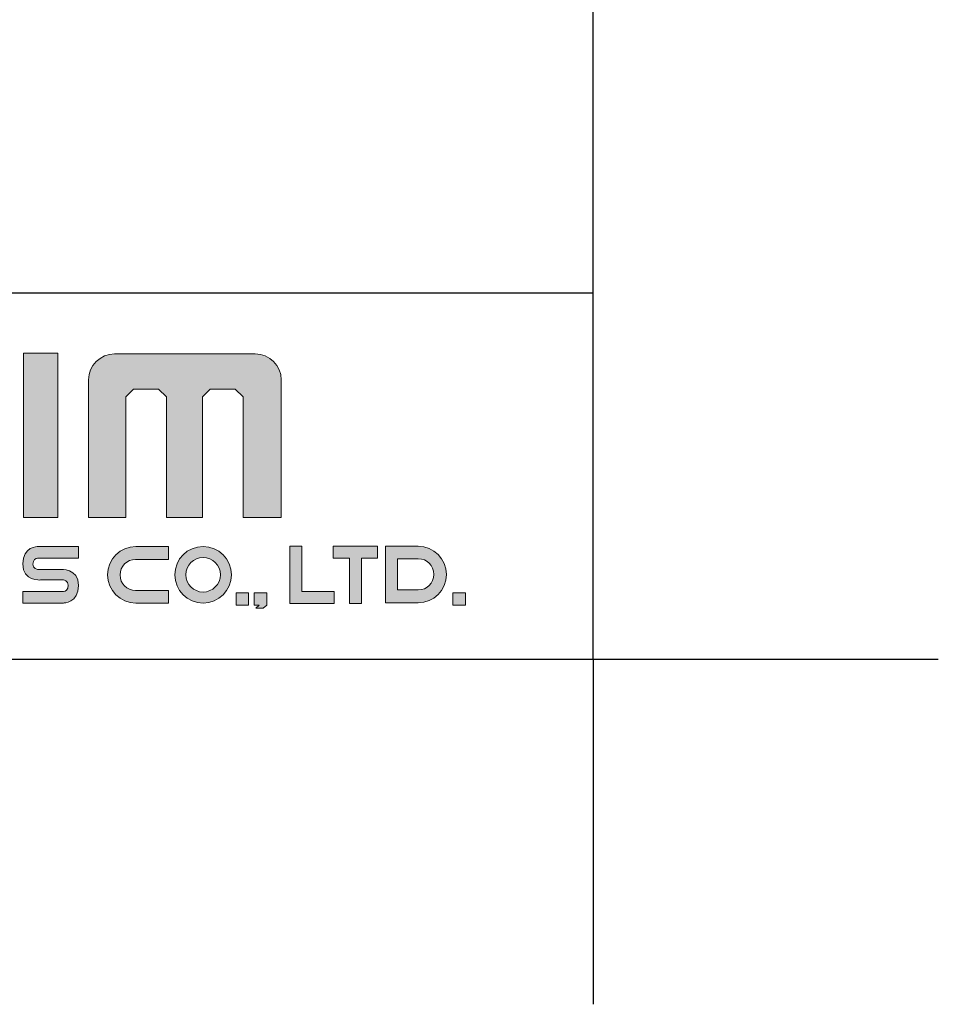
# Model space of a CAD drawing. Header units: millimetres. Extents: x 1200 to 1620, y -113 to 480.
# Tile 16 of 51: x 1582 to 1620, y -113 to -73. Entities that reach past the tile are written whole.
import ezdxf

# ---------------------------------------------------------------- set-up
doc = ezdxf.new("R2010")
doc.units = ezdxf.units.MM
doc.header["$LTSCALE"] = 0.1
doc.layers.add('FORM', color=7, linetype='Continuous')
doc.layers.add('TEXT', color=2, linetype='Continuous')

msp = doc.modelspace()

# ---------------------------------------------------------------- hatches: boundary and pattern name
at = {"layer": 'TEXT'}
h = msp.add_hatch(color=2, dxfattribs=at)
h.dxf.hatch_style = 2
h.paths.add_polyline_path([(1583.4722, -86.7768), (1582.0592, -86.7768), (1582.0592, -93.5145), (1583.4722, -93.5145)])
h = msp.add_hatch(color=2, dxfattribs=at)
h.dxf.hatch_style = 2
edge = h.paths.add_edge_path()
edge.add_spline(control_points=[(1591.5463, -86.8087), (1591.5463, -86.8087), (1585.7937, -86.8087), (1585.7937, -86.8087), (1585.2019, -86.8087), (1584.7228, -87.2847), (1584.7228, -87.8719), (1584.7228, -87.8719), (1584.7228, -93.504), (1584.7228, -93.504), (1584.7228, -93.504), (1586.2513, -93.504), (1586.2513, -93.504), (1586.2513, -93.504), (1586.2513, -88.5693), (1586.2513, -88.5693), (1586.2513, -88.5693), (1586.5691, -88.2488), (1586.5691, -88.2488), (1586.5691, -88.2488), (1587.5941, -88.2488), (1587.5941, -88.2488), (1587.5941, -88.2488), (1587.9134, -88.5693), (1587.9134, -88.5693), (1587.9134, -88.5693), (1587.9134, -93.504), (1587.9134, -93.504), (1587.9134, -93.504), (1589.3898, -93.504), (1589.3898, -93.504), (1589.3898, -93.504), (1589.3898, -88.5693), (1589.3898, -88.5693), (1589.3898, -88.5693), (1589.7127, -88.2488), (1589.7127, -88.2488), (1589.7127, -88.2488), (1590.7336, -88.2488), (1590.7336, -88.2488), (1590.7336, -88.2488), (1591.0516, -88.5693), (1591.0516, -88.5693), (1591.0516, -88.5693), (1591.0516, -93.504), (1591.0516, -93.504), (1591.0516, -93.504), (1592.617, -93.504), (1592.617, -93.504), (1592.617, -93.504), (1592.617, -87.8719), (1592.617, -87.8719), (1592.617, -87.2847), (1592.1358, -86.8087), (1591.5463, -86.8087)], knot_values=[0, 0, 0, 0, 1, 1, 1, 2, 2, 2, 3, 3, 3, 4, 4, 4, 5, 5, 5, 6, 6, 6, 7, 7, 7, 8, 8, 8, 9, 9, 9, 10, 10, 10, 11, 11, 11, 12, 12, 12, 13, 13, 13, 14, 14, 14, 15, 15, 15, 16, 16, 16, 17, 17, 17, 18, 18, 18, 18], degree=3, periodic=0)
h = msp.add_hatch(color=2, dxfattribs=at)
h.dxf.hatch_style = 2
edge = h.paths.add_edge_path()
edge.add_spline(control_points=[(1582.0297, -95.4138), (1582.0297, -96.1311), (1582.7596, -96.07), (1582.7596, -96.07), (1582.7596, -96.07), (1582.7778, -96.07), (1582.7778, -96.07), (1582.7778, -96.07), (1583.5643, -96.07), (1583.5643, -96.07), (1583.5643, -96.07), (1583.7055, -96.07), (1583.7055, -96.07), (1583.7055, -96.07), (1583.8964, -96.1005), (1583.8964, -96.2848), (1583.8964, -96.469), (1583.7725, -96.5396), (1583.7048, -96.5396), (1583.7048, -96.5396), (1582.0297, -96.5396), (1582.0297, -96.5396), (1582.0297, -96.5396), (1582.0297, -97.0136), (1582.0297, -97.0136), (1582.0297, -97.0136), (1583.6943, -97.0136), (1583.6943, -97.0136), (1583.6943, -97.0136), (1584.3129, -97.0144), (1584.3129, -96.2971), (1584.3129, -95.5791), (1583.583, -95.641), (1583.583, -95.641), (1583.583, -95.641), (1583.5643, -95.641), (1583.5643, -95.641), (1583.5643, -95.641), (1582.7778, -95.641), (1582.7778, -95.641), (1582.7778, -95.641), (1582.6366, -95.641), (1582.6366, -95.641), (1582.6366, -95.641), (1582.4457, -95.6104), (1582.4457, -95.4262), (1582.4457, -95.2427), (1582.5703, -95.1721), (1582.6374, -95.1721), (1582.6374, -95.1721), (1584.3129, -95.1721), (1584.3129, -95.1721), (1584.3129, -95.1721), (1584.3129, -94.6973), (1584.3129, -94.6973), (1584.3129, -94.6973), (1582.6483, -94.6973), (1582.6483, -94.6973), (1582.6483, -94.6973), (1582.0297, -94.6965), (1582.0297, -95.4138)], knot_values=[0, 0, 0, 0, 1, 1, 1, 2, 2, 2, 3, 3, 3, 4, 4, 4, 5, 5, 5, 6, 6, 6, 7, 7, 7, 8, 8, 8, 9, 9, 9, 10, 10, 10, 11, 11, 11, 12, 12, 12, 13, 13, 13, 14, 14, 14, 15, 15, 15, 16, 16, 16, 17, 17, 17, 18, 18, 18, 19, 19, 19, 20, 20, 20, 20], degree=3, periodic=0)
h = msp.add_hatch(color=2, dxfattribs=at)
h.dxf.hatch_style = 2
edge = h.paths.add_edge_path()
edge.add_spline(control_points=[(1585.505, -95.8558), (1585.505, -96.4951), (1586.0225, -97.0144), (1586.6635, -97.0144), (1586.6635, -97.0144), (1588.0025, -97.0144), (1588.0025, -97.0144), (1588.0025, -97.0144), (1588.0025, -96.5032), (1588.0025, -96.5032), (1588.0025, -96.5032), (1586.6548, -96.5032), (1586.6548, -96.5032), (1586.3016, -96.5032), (1586.0165, -96.2177), (1586.0165, -95.8653), (1586.0165, -95.5107), (1586.3016, -95.226), (1586.6548, -95.226), (1586.6548, -95.226), (1588.0025, -95.226), (1588.0025, -95.226), (1588.0025, -95.226), (1588.0025, -94.6973), (1588.0025, -94.6973), (1588.0025, -94.6973), (1586.6635, -94.6973), (1586.6635, -94.6973), (1586.0225, -94.6973), (1585.505, -95.215), (1585.505, -95.8558)], knot_values=[0, 0, 0, 0, 1, 1, 1, 2, 2, 2, 3, 3, 3, 4, 4, 4, 5, 5, 5, 6, 6, 6, 7, 7, 7, 8, 8, 8, 9, 9, 9, 10, 10, 10, 10], degree=3, periodic=0)
h = msp.add_hatch(color=2, dxfattribs=at)
h.dxf.hatch_style = 2
edge = h.paths.add_edge_path()
edge.add_spline(control_points=[(1589.4167, -94.6973), (1588.7767, -94.6973), (1588.2581, -95.2157), (1588.2581, -95.8558), (1588.2581, -96.4951), (1588.7767, -97.0136), (1589.4167, -97.0136), (1590.0565, -97.0136), (1590.5749, -96.4951), (1590.5749, -95.8558), (1590.5749, -95.2157), (1590.0565, -94.6973), (1589.4167, -94.6973)], knot_values=[0, 0, 0, 0, 1, 1, 1, 2, 2, 2, 3, 3, 3, 4, 4, 4, 4], degree=3, periodic=0)
edge = h.paths.add_edge_path()
edge.add_spline(control_points=[(1589.4167, -96.5636), (1589.0257, -96.5636), (1588.7086, -96.2461), (1588.7086, -95.8558), (1588.7086, -95.464), (1589.0257, -95.1473), (1589.4167, -95.1473), (1589.8077, -95.1473), (1590.1246, -95.464), (1590.1246, -95.8558), (1590.1246, -96.2461), (1589.8077, -96.5636), (1589.4167, -96.5636)], knot_values=[0, 0, 0, 0, 1, 1, 1, 2, 2, 2, 3, 3, 3, 4, 4, 4, 4], degree=3, periodic=0)
h = msp.add_hatch(color=2, dxfattribs=at)
h.dxf.hatch_style = 2
h.paths.add_polyline_path([(1593.4644, -94.6813), (1592.9714, -94.6813), (1592.9714, -96.5381), (1592.9714, -97.0311), (1593.4644, -97.0311), (1594.7894, -97.0311), (1594.7894, -96.5381), (1593.4644, -96.5381)])
h = msp.add_hatch(color=2, dxfattribs=at)
h.dxf.hatch_style = 2
h.paths.add_polyline_path([(1595.4104, -94.6813), (1594.7479, -94.6813), (1594.7479, -95.1743), (1595.4104, -95.1743), (1595.4104, -97.0311), (1595.9034, -97.0311), (1595.9034, -95.1743), (1596.5656, -95.1743), (1596.5656, -94.6813), (1595.9034, -94.6813)])
h = msp.add_hatch(color=2, dxfattribs=at)
h.dxf.hatch_style = 2
edge = h.paths.add_edge_path()
edge.add_spline(control_points=[(1598.2216, -94.6893), (1598.2216, -94.6893), (1596.8823, -94.6893), (1596.8823, -94.6893), (1596.8823, -94.6893), (1596.8823, -97.0064), (1596.8823, -97.0064), (1596.8823, -97.0064), (1598.2216, -97.0064), (1598.2216, -97.0064), (1598.8623, -97.0064), (1599.3802, -96.4886), (1599.3802, -95.8478), (1599.3802, -95.2085), (1598.8623, -94.6893), (1598.2216, -94.6893)], knot_values=[0, 0, 0, 0, 1, 1, 1, 2, 2, 2, 3, 3, 3, 4, 4, 4, 5, 5, 5, 5], degree=3, periodic=0)
edge = h.paths.add_edge_path()
edge.add_spline(control_points=[(1598.2299, -96.4777), (1598.2299, -96.4777), (1597.3754, -96.4777), (1597.3754, -96.4777), (1597.3754, -96.4777), (1597.3754, -95.2012), (1597.3754, -95.2012), (1597.3754, -95.2012), (1598.2299, -95.2012), (1598.2299, -95.2012), (1598.5835, -95.2012), (1598.8685, -95.4859), (1598.8685, -95.8391), (1598.8685, -96.193), (1598.5835, -96.4777), (1598.2299, -96.4777)], knot_values=[0, 0, 0, 0, 1, 1, 1, 2, 2, 2, 3, 3, 3, 4, 4, 4, 5, 5, 5, 5], degree=3, periodic=0)
h = msp.add_hatch(color=2, dxfattribs=at)
h.dxf.hatch_style = 2
h.paths.add_polyline_path([(1590.7671, -97.1047), (1591.2787, -97.1047), (1591.2787, -96.5928), (1590.7671, -96.5928)])
h = msp.add_hatch(color=2, dxfattribs=at)
h.dxf.hatch_style = 2
h.paths.add_polyline_path([(1591.5139, -97.1047), (1591.7185, -97.1047), (1591.5754, -97.2277), (1591.8824, -97.2277), (1592.0258, -97.1047), (1592.0258, -96.5928), (1591.5139, -96.5928)])
h = msp.add_hatch(color=2, dxfattribs=at)
h.dxf.hatch_style = 2
h.paths.add_polyline_path([(1599.6485, -97.1047), (1600.16, -97.1047), (1600.16, -96.5928), (1599.6485, -96.5928)])

# ---------------------------------------------------------------- linework, layer by layer
for p, q in [((1605.3864, -99.3123), (1605.3864, 466.3443)), ((1213.6693, -99.3123), (1605.3864, -99.3123)), ((1605.3864, -99.3123), (1605.3864, -113.4537)), ((1605.3864, -99.3123), (1619.5279, -99.3123))]:
    msp.add_line(p, q)
at = {"layer": 'FORM'}
msp.add_line((1334.8864, -84.3123), (1605.3864, -84.3123), dxfattribs=at)
at = {"layer": 'TEXT', "lineweight": 0}
for points in [[(1583.4722, -86.7768), (1582.0592, -86.7768), (1582.0592, -93.5145), (1583.4722, -93.5145), (1583.4722, -86.7768)], [(1593.4644, -94.6813), (1592.9714, -94.6813), (1592.9714, -96.5381), (1592.9714, -97.0311), (1593.4644, -97.0311), (1594.7894, -97.0311), (1594.7894, -96.5381), (1593.4644, -96.5381), (1593.4644, -94.6813)], [(1595.4104, -94.6813), (1594.7479, -94.6813), (1594.7479, -95.1743), (1595.4104, -95.1743), (1595.4104, -97.0311), (1595.9034, -97.0311), (1595.9034, -95.1743), (1596.5656, -95.1743), (1596.5656, -94.6813), (1595.9034, -94.6813), (1595.4104, -94.6813)], [(1590.7671, -97.1047), (1591.2787, -97.1047), (1591.2787, -96.5928), (1590.7671, -96.5928), (1590.7671, -97.1047)], [(1591.5139, -97.1047), (1591.7185, -97.1047), (1591.5754, -97.2277), (1591.8824, -97.2277), (1592.0258, -97.1047), (1592.0258, -96.5928), (1591.5139, -96.5928), (1591.5139, -97.1047)], [(1599.6485, -97.1047), (1600.16, -97.1047), (1600.16, -96.5928), (1599.6485, -96.5928), (1599.6485, -97.1047)]]:
    msp.add_lwpolyline(points, dxfattribs=at)
for points, knots in [([(1591.5463, -86.8087), (1591.5463, -86.8087), (1585.7937, -86.8087), (1585.7937, -86.8087), (1585.2019, -86.8087), (1584.7228, -87.2847), (1584.7228, -87.8719), (1584.7228, -87.8719), (1584.7228, -93.504), (1584.7228, -93.504), (1584.7228, -93.504), (1586.2513, -93.504), (1586.2513, -93.504), (1586.2513, -93.504), (1586.2513, -88.5693), (1586.2513, -88.5693), (1586.2513, -88.5693), (1586.5691, -88.2488), (1586.5691, -88.2488), (1586.5691, -88.2488), (1587.5941, -88.2488), (1587.5941, -88.2488), (1587.5941, -88.2488), (1587.9134, -88.5693), (1587.9134, -88.5693), (1587.9134, -88.5693), (1587.9134, -93.504), (1587.9134, -93.504), (1587.9134, -93.504), (1589.3898, -93.504), (1589.3898, -93.504), (1589.3898, -93.504), (1589.3898, -88.5693), (1589.3898, -88.5693), (1589.3898, -88.5693), (1589.7127, -88.2488), (1589.7127, -88.2488), (1589.7127, -88.2488), (1590.7336, -88.2488), (1590.7336, -88.2488), (1590.7336, -88.2488), (1591.0516, -88.5693), (1591.0516, -88.5693), (1591.0516, -88.5693), (1591.0516, -93.504), (1591.0516, -93.504), (1591.0516, -93.504), (1592.617, -93.504), (1592.617, -93.504), (1592.617, -93.504), (1592.617, -87.8719), (1592.617, -87.8719), (1592.617, -87.2847), (1592.1358, -86.8087), (1591.5463, -86.8087)], [0, 0, 0, 0, 1, 1, 1, 2, 2, 2, 3, 3, 3, 4, 4, 4, 5, 5, 5, 6, 6, 6, 7, 7, 7, 8, 8, 8, 9, 9, 9, 10, 10, 10, 11, 11, 11, 12, 12, 12, 13, 13, 13, 14, 14, 14, 15, 15, 15, 16, 16, 16, 17, 17, 17, 18, 18, 18, 18]), ([(1582.0297, -95.4138), (1582.0297, -96.1311), (1582.7596, -96.07), (1582.7596, -96.07), (1582.7596, -96.07), (1582.7778, -96.07), (1582.7778, -96.07), (1582.7778, -96.07), (1583.5643, -96.07), (1583.5643, -96.07), (1583.5643, -96.07), (1583.7055, -96.07), (1583.7055, -96.07), (1583.7055, -96.07), (1583.8964, -96.1005), (1583.8964, -96.2848), (1583.8964, -96.469), (1583.7725, -96.5396), (1583.7048, -96.5396), (1583.7048, -96.5396), (1582.0297, -96.5396), (1582.0297, -96.5396), (1582.0297, -96.5396), (1582.0297, -97.0136), (1582.0297, -97.0136), (1582.0297, -97.0136), (1583.6943, -97.0136), (1583.6943, -97.0136), (1583.6943, -97.0136), (1584.3129, -97.0144), (1584.3129, -96.2971), (1584.3129, -95.5791), (1583.583, -95.641), (1583.583, -95.641), (1583.583, -95.641), (1583.5643, -95.641), (1583.5643, -95.641), (1583.5643, -95.641), (1582.7778, -95.641), (1582.7778, -95.641), (1582.7778, -95.641), (1582.6366, -95.641), (1582.6366, -95.641), (1582.6366, -95.641), (1582.4457, -95.6104), (1582.4457, -95.4262), (1582.4457, -95.2427), (1582.5703, -95.1721), (1582.6374, -95.1721), (1582.6374, -95.1721), (1584.3129, -95.1721), (1584.3129, -95.1721), (1584.3129, -95.1721), (1584.3129, -94.6973), (1584.3129, -94.6973), (1584.3129, -94.6973), (1582.6483, -94.6973), (1582.6483, -94.6973), (1582.6483, -94.6973), (1582.0297, -94.6965), (1582.0297, -95.4138)], [0, 0, 0, 0, 1, 1, 1, 2, 2, 2, 3, 3, 3, 4, 4, 4, 5, 5, 5, 6, 6, 6, 7, 7, 7, 8, 8, 8, 9, 9, 9, 10, 10, 10, 11, 11, 11, 12, 12, 12, 13, 13, 13, 14, 14, 14, 15, 15, 15, 16, 16, 16, 17, 17, 17, 18, 18, 18, 19, 19, 19, 20, 20, 20, 20]), ([(1585.505, -95.8558), (1585.505, -96.4951), (1586.0225, -97.0144), (1586.6635, -97.0144), (1586.6635, -97.0144), (1588.0025, -97.0144), (1588.0025, -97.0144), (1588.0025, -97.0144), (1588.0025, -96.5032), (1588.0025, -96.5032), (1588.0025, -96.5032), (1586.6548, -96.5032), (1586.6548, -96.5032), (1586.3016, -96.5032), (1586.0165, -96.2177), (1586.0165, -95.8653), (1586.0165, -95.5107), (1586.3016, -95.226), (1586.6548, -95.226), (1586.6548, -95.226), (1588.0025, -95.226), (1588.0025, -95.226), (1588.0025, -95.226), (1588.0025, -94.6973), (1588.0025, -94.6973), (1588.0025, -94.6973), (1586.6635, -94.6973), (1586.6635, -94.6973), (1586.0225, -94.6973), (1585.505, -95.215), (1585.505, -95.8558)], [0, 0, 0, 0, 1, 1, 1, 2, 2, 2, 3, 3, 3, 4, 4, 4, 5, 5, 5, 6, 6, 6, 7, 7, 7, 8, 8, 8, 9, 9, 9, 10, 10, 10, 10]), ([(1589.4167, -94.6973), (1588.7767, -94.6973), (1588.2581, -95.2157), (1588.2581, -95.8558), (1588.2581, -96.4951), (1588.7767, -97.0136), (1589.4167, -97.0136), (1590.0565, -97.0136), (1590.5749, -96.4951), (1590.5749, -95.8558), (1590.5749, -95.2157), (1590.0565, -94.6973), (1589.4167, -94.6973)], [0, 0, 0, 0, 1, 1, 1, 2, 2, 2, 3, 3, 3, 4, 4, 4, 4]), ([(1598.2216, -94.6893), (1598.2216, -94.6893), (1596.8823, -94.6893), (1596.8823, -94.6893), (1596.8823, -94.6893), (1596.8823, -97.0064), (1596.8823, -97.0064), (1596.8823, -97.0064), (1598.2216, -97.0064), (1598.2216, -97.0064), (1598.8623, -97.0064), (1599.3802, -96.4886), (1599.3802, -95.8478), (1599.3802, -95.2085), (1598.8623, -94.6893), (1598.2216, -94.6893)], [0, 0, 0, 0, 1, 1, 1, 2, 2, 2, 3, 3, 3, 4, 4, 4, 5, 5, 5, 5]), ([(1589.4167, -96.5636), (1589.0257, -96.5636), (1588.7086, -96.2461), (1588.7086, -95.8558), (1588.7086, -95.464), (1589.0257, -95.1473), (1589.4167, -95.1473), (1589.8077, -95.1473), (1590.1246, -95.464), (1590.1246, -95.8558), (1590.1246, -96.2461), (1589.8077, -96.5636), (1589.4167, -96.5636)], [0, 0, 0, 0, 1, 1, 1, 2, 2, 2, 3, 3, 3, 4, 4, 4, 4]), ([(1598.2299, -96.4777), (1598.2299, -96.4777), (1597.3754, -96.4777), (1597.3754, -96.4777), (1597.3754, -96.4777), (1597.3754, -95.2012), (1597.3754, -95.2012), (1597.3754, -95.2012), (1598.2299, -95.2012), (1598.2299, -95.2012), (1598.5835, -95.2012), (1598.8685, -95.4859), (1598.8685, -95.8391), (1598.8685, -96.193), (1598.5835, -96.4777), (1598.2299, -96.4777)], [0, 0, 0, 0, 1, 1, 1, 2, 2, 2, 3, 3, 3, 4, 4, 4, 5, 5, 5, 5])]:
    msp.add_open_spline(points, degree=3, knots=knots, dxfattribs=at)

doc.saveas('drawing.dxf')
